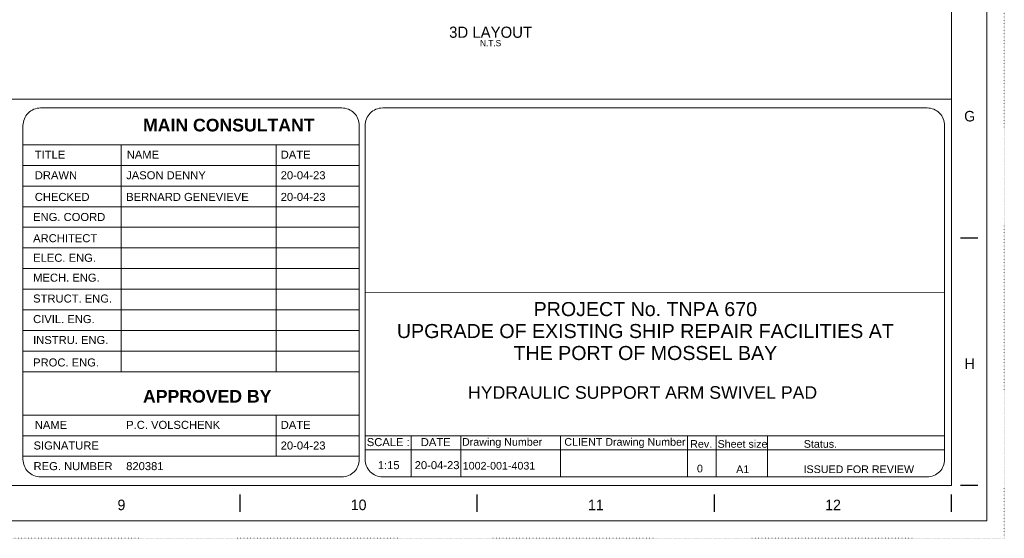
# Model space of a CAD drawing. Header units: millimetres. Extents: x -141576 to -137371, y -691119 to -688149.
# Tile 15 of 26: x -138773 to -137371, y -691119 to -690381. Entities that reach past the tile are written whole.
import ezdxf

# ---------------------------------------------------------------- set-up
doc = ezdxf.new("R2010")
doc.units = ezdxf.units.MM
doc.header["$MEASUREMENT"] = 0
doc.linetypes.add('DGN Style 1', pattern=[1.483529, 0, -1.483529])
doc.linetypes.add('DGN Style 5', pattern=[1.730784, 0.741765, -0.989019])
doc.styles.get("Standard").update_dxf_attribs({"font": 'arial.ttf'})
doc.styles.add('Style-ENGINEERING', font='ENGINEERING.shx')
doc.styles.add('Swiss1', font='swiss.ttf', dxfattribs={"height": 1})
doc.styles.add('Swiss4', font='swiss.ttf', dxfattribs={"height": 4})

# ---------------------------------------------------------------- blocks, each defined once
blk = doc.blocks.new('*U4')
for p, q in [((202.7, -2.47), (202.7, 2.53)), ((270.29, -2.47), (270.29, 2.53)), ((337.87, -2.47), (337.87, 2.53)), ((405.45, -2.47), (405.45, 2.53))]:
    blk.add_line(p, q)
at = {"char_height": 3, "attachment_point": 5, "line_spacing_factor": 1.2, "style": 'Style-ENGINEERING'}
for s, insert in [('9', (168.91, -0.47)), ('10', (236.49, -0.47)), ('11', (304.08, -0.47)), ('12', (371.66, -0.47))]:
    blk.add_mtext(s, dxfattribs=dict(at, insert=insert))
blk = doc.blocks.new('*U3')
for p, q in [((412.95, -211.47), (407.95, -211.47)), ((412.95, -281.97), (407.95, -281.97))]:
    blk.add_line(p, q)
at = {"color": 7, "linetype": 'Continuous', "lineweight": 0, "flags": 128}
blk.add_lwpolyline([(-415.55, 292.03), (415.45, 292.03), (415.45, -291.97), (-415.55, -291.97), (-415.55, 292.03)], close=True, dxfattribs=at)
at = {"color": 7, "linetype": 'Continuous', "lineweight": 13, "flags": 128}
blk.add_lwpolyline([(-405.55, 282.03), (405.45, 282.03), (405.45, -281.97), (-405.55, -281.97), (-405.55, 282.03)], close=True, dxfattribs=at)
blk.add_blockref('*U4', (0, -287))
at = {"char_height": 3, "attachment_point": 5, "line_spacing_factor": 1.2, "style": 'Style-ENGINEERING'}
for s, insert in [('G', (410.58, -176.72)), ('H', (410.58, -247.22))]:
    blk.add_mtext(s, dxfattribs=dict(at, insert=insert))
blk = doc.blocks.new('*U2')
at = {"color": 7, "linetype": 'Continuous', "lineweight": 0}
for p, q in [((-2027.52, -859.51), (2027.48, -859.51)), ((1191.92, -1372.59), (1191.92, -896.95)), ((2017.48, -896.95), (2017.48, -1372.59)), ((704.54, -924.47), (1183.65, -924.47)), ((844.16, -924.47), (844.16, -1247.66)), ((1065.4, -924.47), (1065.4, -1247.66)), ((704.54, -953.85), (1183.65, -953.85)), ((704.54, -983.23), (1183.65, -983.23)), ((704.54, -1012.61), (1183.65, -1012.61)), ((704.54, -1041.99), (1183.65, -1041.99)), ((704.54, -1071.37), (1183.65, -1071.37)), ((704.54, -1100.76), (1183.65, -1100.76)), ((704.54, -1130.14), (1183.65, -1130.14)), ((1191.92, -1134.77), (2017.48, -1135.32)), ((704.54, -1159.52), (1183.65, -1159.52)), ((704.54, -1188.9), (1183.65, -1188.9)), ((704.54, -1218.28), (1183.65, -1218.28)), ((704.54, -1247.66), (1183.65, -1247.66)), ((704.54, -1309.45), (1183.65, -1309.45)), ((1065.4, -1309.45), (1065.4, -1368.21)), ((704.54, -1338.83), (1183.65, -1338.83)), ((1191.92, -1338.83), (2017.48, -1338.83)), ((1257.28, -1338.83), (1257.28, -1397.59)), ((1328.39, -1338.83), (1328.39, -1397.59)), ((1470.02, -1338.83), (1470.02, -1397.59)), ((1651.18, -1338.83), (1651.18, -1397.59)), ((1691.92, -1338.83), (1691.92, -1397.59)), ((1765.22, -1338.83), (1765.22, -1397.59)), ((1191.92, -1359.2), (2017.48, -1359.2)), ((704.54, -1368.21), (1183.65, -1368.21))]:
    blk.add_line(p, q, dxfattribs=at)
at = {"color": 7, "linetype": 'DGN Style 1', "lineweight": 0, "flags": 128}
blk.add_lwpolyline([(-2102.52, 1484.97), (2102.48, 1484.97), (2102.48, -1485.03), (-2102.52, -1485.03), (-2102.52, 1484.97)], close=True, dxfattribs=at)
at = {"color": 7, "linetype": 'Continuous', "lineweight": 0, "flags": 128}
for points in [[(729.54, -871.95), (1158.65, -871.95, -0.4142136), (1183.65, -896.95), (1183.65, -1372.59, -0.4142136), (1158.65, -1397.59), (729.54, -1397.59, -0.4142136), (704.54, -1372.59), (704.54, -896.95, -0.4142136), (729.54, -871.95)], [(1216.92, -871.95), (1992.48, -871.95, -0.4142136), (2017.48, -896.95), (2017.48, -1372.59, -0.4142136), (1992.48, -1397.59), (1216.92, -1397.59, -0.4142136), (1191.92, -1372.59), (1191.92, -896.95, -0.4142136), (1216.92, -871.95)]]:
    blk.add_lwpolyline(points, format="xyb", close=True, dxfattribs=at)
at = {"xscale": 4.999999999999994, "yscale": 4.999999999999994, "zscale": 4.999999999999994}
blk.add_blockref('*U3', (0.21, -0.18), dxfattribs=at)
at = {"color": 7, "linetype": 'Continuous', "lineweight": 0, "style": 'Swiss1'}
for s, height, p in [('Drawing Number', 10.908, (1329.92, -1353.16)), ('CLIENT Drawing Number', 10.908, (1475.66, -1353.16)), ('Rev.', 10.908, (1654.97, -1356.04)), ('Sheet size ', 10.908, (1694, -1356.04)), ('Status.', 10.908, (1816.86, -1356.04)), ('1002-001-4031', 10.908, (1330.97, -1387.11)), ('0', 10.91, (1664.63, -1391.11)), ('A1', 10.908, (1720.48, -1392.09)), ('ISSUED FOR REVIEW', 10.908, (1816.47, -1392.09))]:
    blk.add_text(s, height=height, dxfattribs=at).set_placement(p)
at = {"color": 7, "lineweight": 13, "insert": (1370.7, -764.17), "char_height": 15.915, "width": 735.6886, "attachment_point": 5, "line_spacing_factor": 0.9, "style": 'Style-ENGINEERING'}
blk.add_mtext('3D LAYOUT', dxfattribs=at)
at = {"color": 7, "linetype": 'DGN Style 5', "lineweight": 0, "insert": (1370.69, -779.63), "char_height": 8.841, "attachment_point": 5, "line_spacing_factor": 0.6, "style": 'Style-ENGINEERING'}
blk.add_mtext('N.T.S', dxfattribs=at)
at = {"color": 7, "linetype": 'Continuous', "lineweight": 0, "char_height": 17.9982, "line_spacing_factor": 0.938532, "style": 'Swiss1'}
for s, insert, width, attachment_point in [('\\fArial|b1|i0|c00|p39;MAIN CONSULTANT\\fArial|b0|i0|c00|p39; ', (875.5, -887.39), 247.2093, 1), ('\\fArial|b1|i0|c00|p39;APPROVED BY\\fArial|b0|i0|c00|p39; ', (875.5, -1273.71), 247.2093, 1), ('HYDRAULIC SUPPORT ARM SWIVEL PAD', (1587.19, -1268.3), 664.721, 2)]:
    blk.add_mtext(s, dxfattribs=dict(at, insert=insert, width=width, attachment_point=attachment_point))
at = {"color": 7, "linetype": 'Continuous', "lineweight": 0, "char_height": 11.416, "attachment_point": 1, "line_spacing_factor": 0.938532}
for s, insert, width in [('TITLE \\fArial|b1|i0|c00|p39; ', (721.34, -932.76), 88.29), ('NAME \\fArial|b1|i0|c00|p39; ', (852.32, -932.76), 88.29), ('DATE  ', (1071.66, -932.76), 88.29), ('DRAWN \\fArial|b1|i0|c00|p39;  ', (721.34, -962.14), 88.29), ('JASON DENNY', (851.52, -962.14), 256.9673), ('20-04-23', (1071.66, -962.14), 67.1687), ('CHECKED    ', (721.34, -992.99), 72.5832), ('BERNARD GENEVIEVE', (851.52, -992.99), 190.6305), ('20-04-23', (1071.66, -992.99), 67.1687), ('ENG. COORD\\fArial|b1|i0|c00|p39;  ', (718.97, -1021.56), 106.2746), ('ARCHITECT\\fArial|b1|i0|c00|p39;  ', (718.97, -1051.8), 124.1104), ('ELEC. ENG.\\fArial|b1|i0|c00|p39;  ', (718.97, -1079.71), 111.8062), ('MECH. ENG.\\fArial|b1|i0|c00|p39;  ', (718.97, -1107.99), 111.8062), ('STRUCT. ENG.\\fArial|b1|i0|c00|p39;  ', (718.97, -1137.76), 123.71), ('CIVIL. ENG.\\fArial|b1|i0|c00|p39;  ', (718.97, -1167.03), 123.71), ('INSTRU. ENG.\\fArial|b1|i0|c00|p39;  ', (718.97, -1196.78), 123.71), ('PROC. ENG.\\fArial|b1|i0|c00|p39;  ', (718.97, -1228.79), 123.71), ('NAME\\fArial|b1|i0|c00|p39;   ', (721.34, -1317.74), 111.8062), ('P.C. VOLSCHENK', (851.52, -1317.74), 135.7512), ('DATE \\fArial|b1|i0|c00|p39; ', (1071.66, -1317.74), 88.29), ('SCALE :\\fArial|b1|i0|c00|p39;     ', (1194.25, -1342.26), 67.2168), ('DATE \\fArial|b1|i0|c00|p39;     ', (1271.21, -1342.26), 80.1342), ('SIGNATURE\\fArial|b1|i0|c00|p39;    ', (719.59, -1347.12), 111.8062), ('20-04-23', (1071.66, -1347.12), 67.1687), ('REG. NUMBER\\fArial|b1|i0|c00|p39;    ', (719.59, -1376.51), 136.1071), ('820381', (851.52, -1376.51), 135.7512), ('1:15', (1209.96, -1375.09), 49.7483), ('20-04-23', (1262.54, -1375.09), 67.1687)]:
    blk.add_mtext(s, dxfattribs=dict(at, insert=insert, width=width))
at = {"color": 7, "insert": (1591.1, -1148.46), "char_height": 20, "width": 2908.7545, "attachment_point": 2, "line_spacing_factor": 0.938532, "style": 'Swiss4'}
blk.add_mtext('PROJECT No. TNPA 670\\PUPGRADE OF EXISTING SHIP REPAIR FACILITIES AT\\PTHE PORT OF MOSSEL BAY', dxfattribs=at)

msp = doc.modelspace()

# ---------------------------------------------------------------- block references
at = {"color": 7, "linetype": 'Continuous', "lineweight": 13}
msp.add_blockref('*U2', (-139473.05, -689634.45), dxfattribs=at)

doc.saveas('drawing.dxf')
